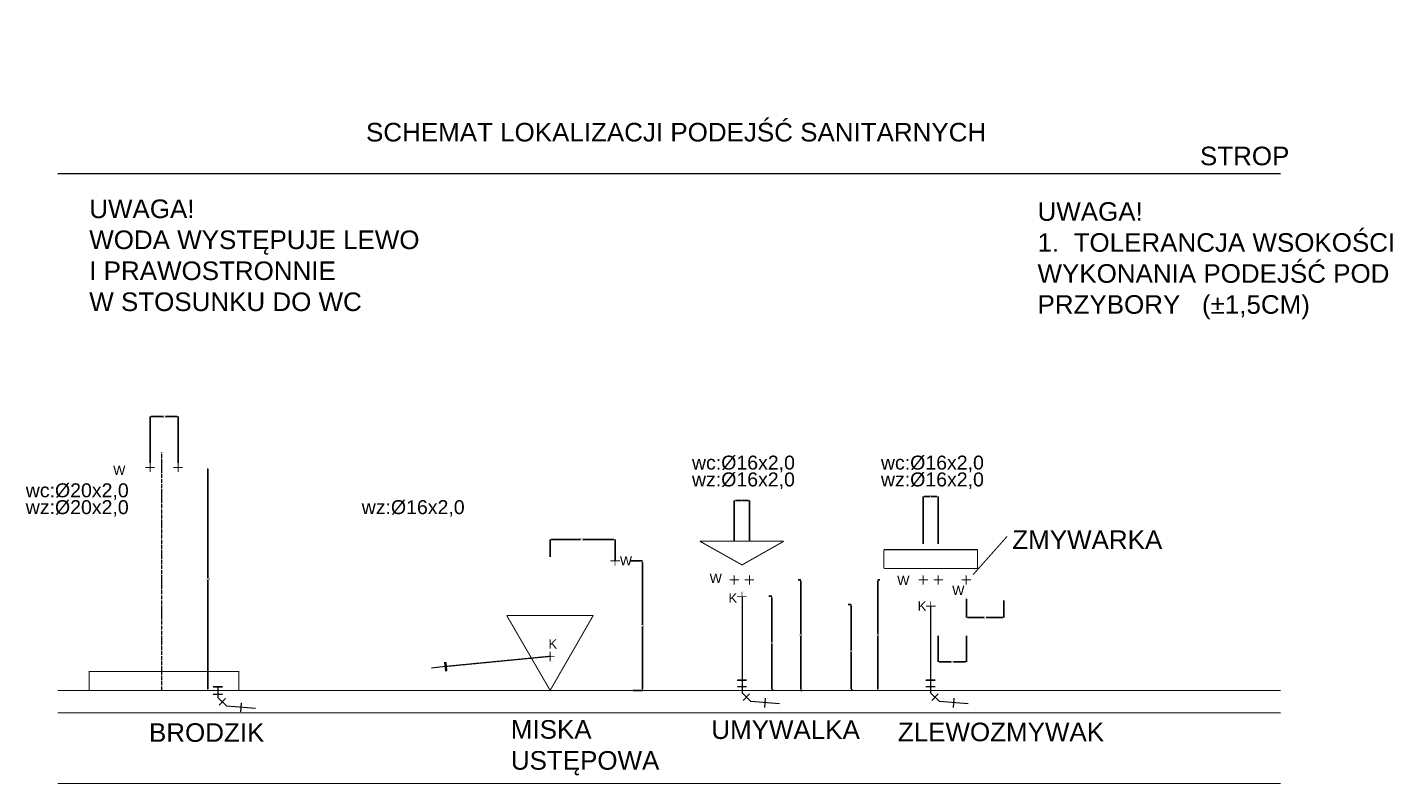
# Model space of a CAD drawing. Header units: millimetres. Extents: x 294088 to 335272, y 35511 to 100072.
# Tile 1 of 7: x 294088 to 305814, y 35511 to 42085. Entities that reach past the tile are written whole.
import ezdxf
from ezdxf.lldxf.tags import DXFTag

# ---------------------------------------------------------------- set-up
doc = ezdxf.new("R2010")
doc.units = ezdxf.units.MM
doc.linetypes.add('04b018', pattern=[5.49, 4.32, -0.54, 0.09, -0.54])
doc.linetypes.add('DASHED', pattern=[0.75, 0.5, -0.25])
doc.layers.add('_IS_WOD_OPIS', color=7, linetype='Continuous', lineweight=15)
doc.layers.add('KS-rury-profil', color=34, linetype='Continuous', lineweight=30)
doc.layers.add('IS_Text_Odbiornikow_Therm', color=7, linetype='Continuous')
doc.styles.add('Arial', font='arial.ttf')
doc.styles.get("Standard").update_dxf_attribs({"font": 'arial.ttf'})
tags = doc.linetypes.add('SOLID', pattern=[10, 10, 0]).pattern_tags.tags
tags[6:7] = [DXFTag(74, 4), DXFTag(75, 0), DXFTag(340, '0'), DXFTag(46, 0.0), DXFTag(50, 0.0), DXFTag(44, 0.0), DXFTag(45, 0.0)]
tags[4:5] = [DXFTag(74, 4), DXFTag(75, 0), DXFTag(340, '0'), DXFTag(46, 0.0), DXFTag(50, 0.0), DXFTag(44, 0.0), DXFTag(45, 0.0)]
doc.dimstyles.get("Standard").update_dxf_attribs({"dimtxt": 0.18, "dimasz": 0.18, "dimexe": 0.18, "dimexo": 0.0625, "dimgap": 0.09, "dimtad": 0, "dimtih": 1, "dimtoh": 1, "dimdec": 4, "dimzin": 0, "dimdsep": 46, "dimtxsty": 'Standard', "dimcen": 0.09, "dimadec": 0, "dimazin": 0, "dimtfac": 1, "dimtdec": 4, "dimtofl": 0, "dimtmove": 0, "dimatfit": 3, "dimfxl": 1, "dimtolj": 1, "dimtzin": 0, "dimarcsym": 0})

# ---------------------------------------------------------------- blocks, each defined once
blk = doc.blocks.new('*D36')
at = {"layer": '_IS_WOD_OPIS', "color": 0, "lineweight": -2}
for p, q in [((299324, 37448), (299434, 37448)), ((299434, 37438), (299434, 36894)), ((299434, 36334), (299434, 36878)), ((299354, 36324), (299434, 36324))]:
    blk.add_line(p, q, dxfattribs=at)
at = {"layer": '_IS_WOD_OPIS', "color": 0}
for points in [[(299435, 37438), (299432, 37438), (299434, 37448)], [(299432, 36334), (299435, 36334), (299434, 36324)]]:
    blk.add_solid(points, dxfattribs=at)
at = {"layer": '_IS_WOD_OPIS', "color": 0, "lineweight": 0, "insert": (299434, 36886), "char_height": 15, "attachment_point": 5}
blk.add_mtext('\\A1;70', dxfattribs=at)
blk = doc.blocks.new('*D37')
at = {"layer": '_IS_WOD_OPIS', "color": 0, "lineweight": -2}
for p, q in [((298632, 37484), (298632, 37634)), ((298642, 37634), (298897, 37634)), ((299186, 37634), (298919, 37634)), ((299196, 37448), (299196, 37634))]:
    blk.add_line(p, q, dxfattribs=at)
at = {"layer": '_IS_WOD_OPIS', "color": 0}
for points in [[(298642, 37635), (298642, 37632), (298632, 37634)], [(299186, 37632), (299186, 37635), (299196, 37634)]]:
    blk.add_solid(points, dxfattribs=at)
at = {"layer": '_IS_WOD_OPIS', "color": 0, "lineweight": 0, "insert": (298908, 37634), "char_height": 15, "attachment_point": 5}
blk.add_mtext('\\A1;70', dxfattribs=at)
blk = doc.blocks.new('*D38')
at = {"layer": '_IS_WOD_OPIS', "color": 0, "lineweight": -2}
for p, q in [((300231, 37619), (300231, 37974)), ((300241, 37974), (300292, 37974)), ((300354, 37974), (300302, 37974)), ((300364, 37619), (300364, 37974))]:
    blk.add_line(p, q, dxfattribs=at)
at = {"layer": '_IS_WOD_OPIS', "color": 0}
for points in [[(300241, 37976), (300241, 37972), (300231, 37974)], [(300354, 37972), (300354, 37976), (300364, 37974)]]:
    blk.add_solid(points, dxfattribs=at)
at = {"layer": '_IS_WOD_OPIS', "color": 0, "lineweight": 0, "insert": (300297, 37974), "char_height": 15, "attachment_point": 5}
blk.add_mtext('\\A1;8', dxfattribs=at)
blk = doc.blocks.new('*D39')
at = {"layer": '_IS_WOD_OPIS', "color": 0, "lineweight": -2}
for p, q in [((300787, 37285), (300810, 37285)), ((300810, 37275), (300810, 36812)), ((300810, 36334), (300810, 36797)), ((300822, 36324), (300809, 36324))]:
    blk.add_line(p, q, dxfattribs=at)
at = {"layer": '_IS_WOD_OPIS', "color": 0}
for points in [[(300811, 37275), (300808, 37275), (300810, 37285)], [(300808, 36334), (300811, 36334), (300810, 36324)]]:
    blk.add_solid(points, dxfattribs=at)
at = {"layer": '_IS_WOD_OPIS', "color": 0, "lineweight": 0, "insert": (300810, 36804), "char_height": 15, "attachment_point": 5}
blk.add_mtext('\\A1;60', dxfattribs=at)
blk = doc.blocks.new('*D40')
at = {"layer": '_IS_WOD_OPIS', "color": 0, "lineweight": -2}
for p, q in [((300531, 37141), (300557, 37141)), ((300557, 37131), (300557, 36743)), ((300557, 36338), (300557, 36727)), ((300569, 36328), (300557, 36328))]:
    blk.add_line(p, q, dxfattribs=at)
at = {"layer": '_IS_WOD_OPIS', "color": 0}
for points in [[(300558, 37131), (300555, 37131), (300557, 37141)], [(300555, 36338), (300558, 36338), (300557, 36328)]]:
    blk.add_solid(points, dxfattribs=at)
at = {"layer": '_IS_WOD_OPIS', "color": 0, "lineweight": 0, "insert": (300557, 36735), "char_height": 15, "attachment_point": 5}
blk.add_mtext('\\A1;50', dxfattribs=at)
blk = doc.blocks.new('*D41')
at = {"layer": '_IS_WOD_OPIS', "color": 0, "lineweight": -2}
for p, q in [((301497, 37285), (301478, 37285)), ((301478, 37275), (301478, 36812)), ((301478, 36334), (301478, 36797)), ((301478, 36324), (301478, 36324))]:
    blk.add_line(p, q, dxfattribs=at)
at = {"layer": '_IS_WOD_OPIS', "color": 0}
for points in [[(301480, 37275), (301476, 37275), (301478, 37285)], [(301476, 36334), (301480, 36334), (301478, 36324)]]:
    blk.add_solid(points, dxfattribs=at)
at = {"layer": '_IS_WOD_OPIS', "color": 0, "lineweight": 0, "insert": (301478, 36804), "char_height": 15, "attachment_point": 5}
blk.add_mtext('\\A1;50', dxfattribs=at)
blk = doc.blocks.new('*D42')
at = {"layer": '_IS_WOD_OPIS', "color": 0, "lineweight": -2}
for p, q in [((302002, 36798), (302002, 36572)), ((302248, 36798), (302248, 36572)), ((302010, 36572), (302115, 36572)), ((302240, 36572), (302135, 36572))]:
    blk.add_line(p, q, dxfattribs=at)
at = {"layer": '_IS_WOD_OPIS', "color": 0}
for points in [[(302010, 36573), (302010, 36570), (302002, 36572)], [(302240, 36570), (302240, 36573), (302248, 36572)]]:
    blk.add_solid(points, dxfattribs=at)
at = {"layer": '_IS_WOD_OPIS', "color": 0, "lineweight": 0, "insert": (302125, 36572), "char_height": 15, "attachment_point": 5}
blk.add_mtext('\\A1;15', dxfattribs=at)
blk = doc.blocks.new('*D43')
at = {"layer": '_IS_WOD_OPIS', "color": 0, "lineweight": -2}
for p, q in [((302248, 37119), (302248, 36958)), ((302572, 37104), (302572, 36958)), ((302256, 36958), (302399, 36958)), ((302564, 36958), (302421, 36958))]:
    blk.add_line(p, q, dxfattribs=at)
at = {"layer": '_IS_WOD_OPIS', "color": 0}
for points in [[(302256, 36959), (302256, 36957), (302248, 36958)], [(302564, 36957), (302564, 36959), (302572, 36958)]]:
    blk.add_solid(points, dxfattribs=at)
at = {"layer": '_IS_WOD_OPIS', "color": 0, "lineweight": 0, "insert": (302410, 36958), "char_height": 15, "attachment_point": 5}
blk.add_mtext('\\A1;20', dxfattribs=at)
blk = doc.blocks.new('*D44')
at = {"layer": '_IS_WOD_OPIS', "color": 0, "lineweight": -2}
for p, q in [((301872, 37597), (301872, 38009)), ((301882, 38009), (301932, 38009)), ((301992, 38009), (301942, 38009)), ((302002, 37597), (302002, 38009))]:
    blk.add_line(p, q, dxfattribs=at)
at = {"layer": '_IS_WOD_OPIS', "color": 0}
for points in [[(301882, 38011), (301882, 38008), (301872, 38009)], [(301992, 38008), (301992, 38011), (302002, 38009)]]:
    blk.add_solid(points, dxfattribs=at)
at = {"layer": '_IS_WOD_OPIS', "color": 0, "lineweight": 0, "insert": (301937, 38009), "char_height": 15, "attachment_point": 5}
blk.add_mtext('\\A1;8', dxfattribs=at)
blk = doc.blocks.new('*D45')
at = {"layer": '_IS_WOD_OPIS', "color": 0, "lineweight": -2}
for p, q in [((295157, 38301), (295157, 38703)), ((295167, 38703), (295270, 38703)), ((295392, 38703), (295290, 38703)), ((295402, 38301), (295402, 38703))]:
    blk.add_line(p, q, dxfattribs=at)
at = {"layer": '_IS_WOD_OPIS', "color": 0}
for points in [[(295167, 38705), (295167, 38702), (295157, 38703)], [(295392, 38702), (295392, 38705), (295402, 38703)]]:
    blk.add_solid(points, dxfattribs=at)
at = {"layer": '_IS_WOD_OPIS', "color": 0, "lineweight": 0, "insert": (295280, 38703), "char_height": 15, "attachment_point": 5}
blk.add_mtext('\\A1;15', dxfattribs=at)
blk = doc.blocks.new('*D46')
at = {"layer": '_IS_WOD_OPIS', "color": 0, "lineweight": -2}
for p, q in [((295660, 38259), (295660, 38259)), ((295660, 38249), (295660, 37299)), ((295660, 36334), (295660, 37284)), ((295660, 36324), (295660, 36324))]:
    blk.add_line(p, q, dxfattribs=at)
at = {"layer": '_IS_WOD_OPIS', "color": 0}
for points in [[(295662, 38249), (295658, 38249), (295660, 38259)], [(295658, 36334), (295662, 36334), (295660, 36324)]]:
    blk.add_solid(points, dxfattribs=at)
at = {"layer": '_IS_WOD_OPIS', "color": 0, "lineweight": 0, "insert": (295660, 37291), "char_height": 15, "attachment_point": 5}
blk.add_mtext('\\A1;120', dxfattribs=at)
blk = doc.blocks.new('*D47')
at = {"layer": '_IS_WOD_OPIS', "color": 0, "lineweight": -2}
for p, q in [((301221, 37070), (301247, 37070)), ((301247, 37060), (301247, 36672)), ((301247, 36338), (301247, 36656)), ((301259, 36328), (301247, 36328))]:
    blk.add_line(p, q, dxfattribs=at)
at = {"layer": '_IS_WOD_OPIS', "color": 0}
for points in [[(301248, 37060), (301245, 37060), (301247, 37070)], [(301245, 36338), (301248, 36338), (301247, 36328)]]:
    blk.add_solid(points, dxfattribs=at)
at = {"layer": '_IS_WOD_OPIS', "color": 0, "lineweight": 0, "insert": (301247, 36664), "char_height": 15, "attachment_point": 5}
blk.add_mtext('\\A1;40', dxfattribs=at)

msp = doc.modelspace()

# ---------------------------------------------------------------- linework, layer by layer
at = {"layer": '_IS_WOD_OPIS', "linetype": '04b018', "lineweight": 0, "ltscale": 8}
msp.add_line((295260.15571, 36324.1742), (295260.15571, 38392.04633), dxfattribs=at)
at = {"layer": '_IS_WOD_OPIS', "color": 0, "lineweight": 0}
for points, const_width in [([(294353.59052, 40811.08545), (304976.97933, 40811.08561)], 8.94351), ([(294380.04538, 40811.08545), (304976.97933, 40811.08561)], 8.92124), ([(302305.93116, 37329.15778), (302601.44416, 37661.33721)], 8.94351), ([(299932.81882, 37619.08752), (300661.87759, 37619.08753)], 8.94351), ([(300298.70883, 37413.53977), (299932.81882, 37619.08752)], 8.94351), ([(300298.70883, 37413.53977), (300661.87759, 37619.08753)], 8.94351), ([(302345.31882, 37545.87202), (301531.78419, 37545.872)], 8.94351), ([(301531.78419, 37545.872), (301531.78419, 37382.57391)], 8.94351), ([(302345.31882, 37382.57392), (302345.31882, 37545.87202)], 8.94351), ([(301531.78419, 37382.57391), (302345.31882, 37382.57392)], 8.94351), ([(299006.63409, 36974.43421), (298254.93739, 36974.4342)], 8.94351), ([(298632.20502, 36324.17422), (298254.93739, 36974.4342)], 8.94351), ([(298632.20502, 36324.17422), (299006.63409, 36974.43421)], 8.94351), ([(294628.12922, 36324.1742), (295928.74304, 36324.17421), (295928.74304, 36487.37847), (294628.12922, 36487.37845), (294628.12922, 36324.1742)], 8.94351), ([(294353.59058, 36324.1742), (304976.97939, 36324.17437)], 8.94351), ([(299445.7631, 36324.17423), (299262.75945, 36324.17423)], 0.99372), ([(304976.97939, 36324.17437), (304834.07431, 36324.17434)], 0.99372), ([(294353.59058, 36129.91023), (304976.9794, 36129.9104)], 8.94351), ([(299445.7631, 36129.91026), (299262.75945, 36129.91026)], 0.99372), ([(294353.5906, 35515.50018), (304976.97941, 35515.50034)], 8.94351)]:
    msp.add_lwpolyline(points, dxfattribs=dict(at, const_width=const_width))
at = {"layer": '_IS_WOD_OPIS', "color": 1, "lineweight": 0}
for points, const_width in [([(295115.18493, 38258.79075), (295196.82225, 38258.79075)], 8.16373), ([(295157.43459, 38219.37963), (295157.43459, 38301.04041)], 8.16373), ([(300191.78271, 37284.79661), (300273.42003, 37284.79661)], 8.16373), ([(300231.17037, 37242.64079), (300231.17037, 37324.18427)], 8.15435), ([(301832.99774, 37284.79663), (301914.54122, 37284.79663)], 8.16373), ([(301872.3854, 37242.64081), (301872.3854, 37324.18429)], 8.16373)]:
    msp.add_lwpolyline(points, dxfattribs=dict(at, const_width=const_width))
at = {"layer": '_IS_WOD_OPIS', "color": 5, "lineweight": 0}
for points, const_width in [([(295360.12034, 38258.79075), (295441.78112, 38258.79076)], 8.16373), ([(295402.27616, 38219.37964), (295402.27616, 38301.04041)], 8.16373), ([(299156.27352, 37448.12257), (299237.93429, 37448.12257)], 8.16608), ([(299195.68464, 37405.87291), (299195.68464, 37487.51023)], 8.16373), ([(300321.25293, 37284.79661), (300402.9137, 37284.79661)], 8.16373), ([(300363.50259, 37242.64079), (300363.50259, 37324.18427)], 8.16373), ([(301962.46796, 37284.79663), (302044.12873, 37284.79663)], 8.16373), ([(302001.87907, 37242.64081), (302001.87907, 37324.18429)], 8.16373), ([(302207.33299, 37284.79664), (302288.9703, 37284.79664)], 8.16373), ([(302246.72065, 37242.64082), (302246.72065, 37324.1843)], 8.16373)]:
    msp.add_lwpolyline(points, dxfattribs=dict(at, const_width=const_width))
at = {"layer": '_IS_WOD_OPIS', "color": 14, "lineweight": 0, "const_width": 8.16373}
for points in [[(300298.70883, 37098.32121), (300298.70883, 37179.86469)], [(300256.45918, 37137.73232), (300338.11995, 37137.73232)], [(301897.6742, 37056.07157), (301979.33498, 37056.07157)], [(301937.08532, 37016.66045), (301937.08532, 37098.32123)], [(298589.95536, 36616.84869), (298671.61613, 36616.84869)], [(298632.20501, 36577.46103), (298632.20501, 36659.09835)]]:
    msp.add_lwpolyline(points, dxfattribs=at)
at = {"layer": 'KS-rury-profil', "linetype": 'DASHED', "lineweight": 0, "ltscale": 10}
for p, q in [((300298.70883, 37139.09295), (300298.70883, 36409.50649)), ((301937.08532, 37057.49084), (301937.08533, 36391.60224)), ((298632.20501, 36618.27969), (297729.41697, 36530.83335))]:
    msp.add_line(p, q, dxfattribs=at)
at = {"layer": 'KS-rury-profil', "lineweight": 0, "ltscale": 10}
for p, q in [((297722.74236, 36530.18683), (297602.31932, 36518.1712)), ((297726.63253, 36490.02511), (297718.8522, 36570.34854)), ((297719.28897, 36570.39085), (297726.43093, 36566.21245)), ((297725.99416, 36566.17014), (297732.83979, 36495.49655)), ((297726.63253, 36490.02511), (297732.83979, 36495.49655)), ((295706.56327, 36350.67269), (295711.41076, 36357.37854)), ((295787.26262, 36350.67269), (295706.56327, 36350.67269)), ((295711.41076, 36357.37854), (295782.41513, 36357.37854)), ((295746.91294, 36350.67269), (295746.91294, 36262.41549)), ((295787.26262, 36350.67269), (295782.41513, 36357.37854)), ((300339.05834, 36355.88371), (300258.35898, 36355.88371)), ((300258.35915, 36409.50649), (300263.20665, 36416.21234)), ((300339.05851, 36409.50649), (300258.35915, 36409.50649)), ((300263.20665, 36416.21234), (300334.21101, 36416.21234)), ((300298.70883, 36409.50649), (300298.70883, 36302.26126)), ((300339.05851, 36409.50649), (300334.21101, 36416.21234)), ((301977.43484, 36355.88373), (301896.73548, 36355.88373)), ((301896.73565, 36409.50652), (301901.58315, 36416.21237)), ((301977.43501, 36409.50652), (301896.73565, 36409.50652)), ((301901.58315, 36416.21237), (301972.58751, 36416.21237)), ((301937.08533, 36409.50652), (301937.08533, 36302.26129)), ((301977.43501, 36409.50652), (301972.58751, 36416.21237)), ((295787.26245, 36289.22663), (295706.56309, 36289.22663)), ((295822.74677, 36186.58166), (295746.91294, 36262.41549)), ((295756.29816, 36195.96688), (295813.36122, 36253.02994)), ((300374.54266, 36226.42744), (300298.70883, 36302.26126)), ((300308.09404, 36235.81265), (300365.15711, 36292.87571)), ((300496.68146, 36176.4551), (300502.93979, 36256.91183)), ((302012.91916, 36226.42746), (301937.08533, 36302.26129)), ((301946.47054, 36235.81267), (302003.5336, 36292.87574)), ((302135.05796, 36176.45512), (302141.31629, 36256.91185)), ((296073.28271, 36167.09371), (295822.74677, 36186.58166)), ((295944.88557, 36136.60932), (295951.1439, 36217.06605)), ((300625.07859, 36206.93949), (300374.54266, 36226.42744)), ((302263.45509, 36206.93951), (302012.91916, 36226.42746))]:
    msp.add_line(p, q, dxfattribs=at)

# ---------------------------------------------------------------- texts
at = {"layer": '_IS_WOD_OPIS', "lineweight": 0, "attachment_point": 1, "style": 'Arial'}
for s, insert, char_height, width in [('{\\f@Arial Unicode MS|b0|i0|c238|p34;SCHEMAT LOKALIZACJI PODEJŚĆ SANITARNYCH}', (297032.96454, 41252.04141), 161.399685, 5632.1600917), ('{\\f@Arial Unicode MS|b0|i0|c238|p34;STROP}', (304276.18405, 41045.52142), 161.399685, 4034.9921258), ('{\\f@Arial Unicode MS|b0|i0|c238|p34;UWAGA!\\PWODA WYSTĘPUJE LEWO I PRAWOSTRONNIE\\PW STOSUNKU DO WC}', (294629.10147, 40586.65708), 161.399685, 2890.3254223), ('{\\f@Arial Unicode MS|b0|i0|c238|p34;UWAGA!\\P1.  TOLERANCJA WSOKOŚCI WYKONANIA PODEJŚĆ POD PRZYBORY   (%%P1,5CM)}', (302865.43827, 40563.10455), 161.399685, 4034.9921258), ('{\\f@Arial Unicode MS|b0|i0|c238|p34;W}', (294836.6798, 38276.31012), 80.6998425, 1485.1859783), ('{\\f@Arial Unicode MS|b0|i0|c238|p34;ZMYWARKA}', (302646.48544, 37713.09902), 161.399685, 1485.1859783), ('{\\f@Arial Unicode MS|b0|i0|c238|p34;W}', (299237.64206, 37489.26435), 80.6998425, 1485.1859783), ('{\\f@Arial Unicode MS|b0|i0|c238|p34;W}', (300017.79553, 37337.75399), 80.6998425, 1485.1859783), ('{\\f@Arial Unicode MS|b0|i0|c238|p34;W}', (301646.51945, 37319.15918), 80.6998425, 1485.1859783), ('{\\f@Arial Unicode MS|b0|i0|c238|p34;W}', (302124.11721, 37232.43145), 80.6998425, 1485.1859783), ('{\\f@Arial Unicode MS|b0|i0|c238|p34;K}', (300181.14147, 37165.5734), 80.6998425, 1485.1859783), ('{\\f@Arial Unicode MS|b0|i0|c238|p34;K}', (301824.62752, 37096.05732), 80.6998425, 1485.1859783), ('{\\f@Arial Unicode MS|b0|i0|c238|p34;K}', (298617.41435, 36767.35154), 80.6998425, 1485.1859783), ('{\\f@Arial Unicode MS|b0|i0|c238|p34;BRODZIK}', (295147.87473, 36038.57889), 161.399685, 1485.1859783), ('{\\f@Arial Unicode MS|b0|i0|c238|p34;MISKA USTĘPOWA}', (298290.78285, 36065.67224), 161.399685, 1485.1859783), ('{\\f@Arial Unicode MS|b0|i0|c238|p34;UMYWALKA}', (300032.00765, 36063.71338), 161.399685, 1485.1859783), ('{\\f@Arial Unicode MS|b0|i0|c238|p34;ZLEWOZMYWAK}', (301652.31647, 36043.60055), 161.399685, 1485.1859783)]:
    msp.add_mtext(s, dxfattribs=dict(at, insert=insert, char_height=char_height, width=width))
at = {"layer": '_IS_WOD_OPIS', "lineweight": 0, "char_height": 121.2619722, "attachment_point": 5, "style": 'Arial'}
for s, insert in [('\\A1;wc:%%C16x2,0', (300311.07135, 38290.6304)), ('\\A1;wc:%%C16x2,0', (301952.27464, 38290.6304)), ('\\A1;wc:%%C20x2,0', (294524.57403, 38049.98789)), ('\\A1;wz:%%C16x2,0', (300311.07135, 38144.50889)), ('\\A1;wz:%%C16x2,0', (301952.27464, 38144.50889)), ('\\A1;wz:%%C20x2,0', (294524.57403, 37903.86638)), ('\\A1;wz:%%C16x2,0', (297442.52058, 37903.86646))]:
    msp.add_mtext(s, dxfattribs=dict(at, insert=insert))
at = {"layer": 'IS_Text_Odbiornikow_Therm', "color": 18, "linetype": 'SOLID', "true_color": 0x000000, "insert": (296454.61991, 46457.90799, -31.42643), "char_height": 126, "width": 6731.8818576, "attachment_point": 1}
msp.add_mtext('Uwagi:\\P1.Rysunki muszą być rozpatrywane łącznie z opisem technicznym ,któy jest integralną częścią projektu.\\P2.Opracowanie to należy rozpatrywać łącznie z pojektem innych branż.\\P3.Instalacje można wykonywać jedynie na podstwaie odpowiednich prjektów wykonawczych.\\P4.Wszystkie parametry urządzeń i instalacji sprawdzić i potwierdzić na etapie projektu wykonawczego.\\P\\A1;5.Dokładną trasę przewodów sprawdzić i dostosować do warunkach na budowie.\\P6.Wykonać kompensację wydłużeń termicznych wg wytycznych producenta rur.\\P7.Dokładna lokalizacja przyborów wg. projektu aranżacji wnętrza ,dodatkowo potwierdzić z Inwestorem\\P8.Przed przyborami zamontować zawory odcinające i przewody elastyczne w oplocie stalowym.\\P9.Baterie wyposażyć w profesjonalne perlatory z regulacją ilości wypływającej wody.\\P10.Przejścia przez przegrody budowlane prowadzić w urrach PE lub stalowych , a pustą rpzestrzeń wypełnić materiałem trwale elastycznym i o wymaganej klasie ogniowej.\\P11.Przewody instalacji wody ciepłej i cyrkulacji zaizolować izolacją cieplną  , wody zimnej - izolacją zimnochronną', dxfattribs=at)

# ---------------------------------------------------------------- dimensions: what is measured, and where the dimension line sits
at = {"layer": '_IS_WOD_OPIS', "lineweight": 0}
for base, p1, p2, text, override, picture, middle in [((295402.27616, 38703.25901), (295157.43459, 38301.04041), (295402.27616, 38301.04041), '15', {"dimtxt": 15, "dimasz": 10}, '*D45', (295279.85538, 38703.25901)), ((300363.50258, 37974.13829), (300231.17037, 37619.08752), (300363.50258, 37619.08752), '8', {"dimtxt": 15, "dimasz": 10}, '*D38', (300297.33648, 37974.13829)), ((302571.89756, 36957.95134), (302248.15164, 37119.41702), (302571.89756, 37103.57055), '20', {"dimtxt": 15, "dimasz": 8}, '*D43', (302410.0246, 36957.95134))]:
    dim = msp.add_linear_dim(base=base, p1=p1, p2=p2, text=text, dimstyle='Standard', override=override, dxfattribs=at)
    dim.commit()
    dim.dimension.update_dxf_attribs({"geometry": picture, "text_midpoint": middle})
for base, p1, p2, text, override, picture, middle in [((295660.13828, 36324.17421), (295660.13826, 38258.79076), (295660.13828, 36324.17421), '120', {"dimtxt": 15, "dimasz": 10}, '*D46', (295660.13828, 37291.48248)), ((299433.55065, 37448.12257), (299354.26127, 36324.17423), (299323.62742, 37448.12257), '70', {"dimtxt": 15, "dimasz": 10}, '*D36', (299433.55065, 36886.1484)), ((301477.98439, 36324.17426), (301497.49694, 37284.79663), (301477.98439, 36324.17426), '50', {"dimtxt": 15, "dimasz": 10, "dimtxsty": 'Standard'}, '*D41', (301477.98439, 36804.48544))]:
    dim = msp.add_linear_dim(base=base, p1=p1, p2=p2, angle=90, text=text, dimstyle='Standard', override=override, dxfattribs=at)
    dim.commit()
    dim.dimension.update_dxf_attribs({"geometry": picture, "text_midpoint": middle})
for base, p1, p2, text, override, picture, middle in [((302001.87907, 38009.30931), (301872.3854, 37596.54345), (302001.87907, 37596.54345), '8', {"dimtxt": 15, "dimasz": 10}, '*D44', (301937.13223, 38009.30931)), ((299195.68464, 37633.55588), (298632.20501, 37483.76), (299195.68464, 37448.12257), '70', {"dimtxt": 15, "dimasz": 10}, '*D37', (298908.04658, 37633.55588)), ((302248.15164, 36571.82141), (302001.87907, 36797.8532), (302248.15164, 36797.8532), '15', {"dimtxt": 15, "dimasz": 8}, '*D42', (302125.01536, 36571.82141))]:
    dim = msp.add_linear_dim(base=base, p1=p1, p2=p2, text=text, dimstyle='Standard', override=override, dxfattribs=at)
    dim.commit()
    dim.dimension.update_dxf_attribs({"geometry": picture, "text_midpoint": middle, "dimtype": 160})
for base, p1, p2, text, override, picture, middle in [((300809.56065, 37284.79661), (300822.33716, 36324.17425), (300786.48189, 37284.79661), '60', {"dimtxt": 15, "dimasz": 10}, '*D39', (300809.56065, 36804.48543)), ((300556.75558, 36328.44006), (300530.8477, 37141.15478), (300568.95652, 36328.44006), '50', {"dimtxt": 15, "dimasz": 10}, '*D40', (300556.75558, 36735.2191)), ((301246.77382, 36328.44006), (301220.86595, 37070.12349), (301258.97476, 36328.44006), '40', {"dimtxt": 15, "dimasz": 10, "dimtxsty": 'Standard'}, '*D47', (301246.77382, 36664.18781))]:
    dim = msp.add_linear_dim(base=base, p1=p1, p2=p2, angle=90, text=text, dimstyle='Standard', override=override, dxfattribs=at)
    dim.commit()
    dim.dimension.update_dxf_attribs({"geometry": picture, "text_midpoint": middle, "dimtype": 160})

doc.saveas('drawing.dxf')
